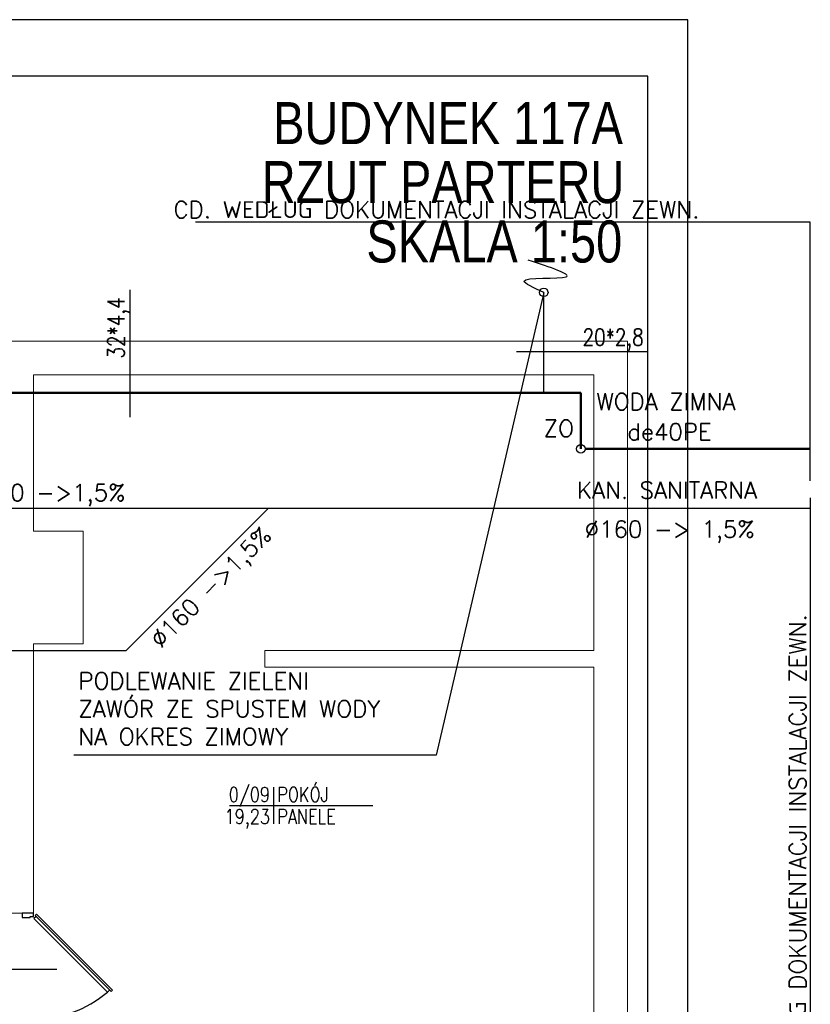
# Model space of a CAD drawing. Header units: millimetres. Extents: x -1623 to 1184, y -188 to 1297.
# Tile 5 of 6: x 0 to 565, y 594 to 1297. Entities that reach past the tile are written whole.
import ezdxf
from ezdxf.enums import TextEntityAlignment as Align

# ---------------------------------------------------------------- set-up
doc = ezdxf.new("R2010")
doc.units = ezdxf.units.MM
doc.linetypes.add('DASHED', pattern=[19.05, 12.7, -6.35])
doc.linetypes.add('DASHED2', pattern=[0.375, 0.25, -0.125])
doc.layers.get('0').update_dxf_attribs({"color": 252})
for name, color, linetype in [('1-OPIS', 252, 'Continuous'), ('1-OPIS-POM', 252, 'Continuous'), ('I-DRZWI', 252, 'Continuous'), ('I-SCIANA', 252, 'Continuous'), ('IS KAN_S_OPIS', 2, 'Continuous'), ('IS KAN_SAN_RURY', 1, 'Continuous'), ('IS opis woda', 7, 'DASHED2'), ('IS WODA opis', 2, 'Continuous'), ('MK_IS W_CWU', 5, 'DASHED'), ('MK_IS W_Z', 5, 'Continuous'), ('TABELKA', 252, 'Continuous')]:
    doc.layers.add(name, color=color, linetype=linetype)
doc.layers.add('IS w', color=5, linetype='Continuous', lineweight=50)
doc.styles.add('ARIAL', font='arial.ttf', dxfattribs={"width": 0.8})
doc.styles.add('ROMANS', font='romans.shx', dxfattribs={"width": 0.75})
doc.styles.add('TECH', font='simplex.shx')

# ---------------------------------------------------------------- blocks, each defined once
blk = doc.blocks.new('D90')
blk.add_line((32.6, 45), (-28.01, 45))
for points in [[(-9.17, 87.25), (-9.17, 90), (0.01, 90), (0.01, 86.33), (-6.42, 86.33), (-6.42, 87.25)], [(-72.56, 61.83), (-11.68, 0.94), (-10.61, 2.01), (-71.49, 62.91)], [(-9.18, 2.76), (-9.18, 0), (0, 0), (0, 3.67), (-6.43, 3.67), (-6.43, 2.76)]]:
    blk.add_lwpolyline(points, close=True)
blk.add_lwpolyline([(-11.26, 2.66), (-9.48, 4.45), (-68.56, 63.55), (-70.35, 61.76)])
blk.add_arc((-4.56, -14.51), 100.94, 92.61856, 129.34871)
blk = doc.blocks.new('OPIS-POM')
for p, q in [((0, 25), (0, -25)), ((-60, 0), (135, 0))]:
    blk.add_line(p, q)
at = {"style": 'ROMANS', "width": 0.8, "flags": 4}
blk.add_attdef('NR', text='', height=20, dxfattribs=at).set_placement((-5, 5), align=Align.RIGHT)
blk.add_attdef('NAZWA', (5, 5), '', height=20, dxfattribs=at)
blk.add_attdef('POW.', text='', height=20, dxfattribs=at).set_placement((-5, -5), align=Align.TOP_RIGHT)
blk.add_attdef('POSADZKA', text='', height=20, dxfattribs=at).set_placement((5, -5), align=Align.TOP_LEFT)

msp = doc.modelspace()

# ---------------------------------------------------------------- linework, layer by layer
at = {"layer": 'I-SCIANA', "lineweight": 0}
for points in [[(-42.51, 1067.5), (433.95, 1067.5), (433.95, 524.54), (366.66, 524.54)], [(9.99, 931.92), (9.99, 1043.47), (409.92, 1043.47), (409.92, 846.79)], [(9.99, 851.43), (45.31, 851.43), (45.31, 931.92), (9.99, 931.92)], [(9.99, 659.39), (9.99, 851.43)], [(409.92, 846.79), (175.09, 846.79), (175.09, 834.79), (409.92, 834.79)], [(409.92, 834.79), (409.92, 548.57), (366.66, 548.57)], [(-13.99, 659.39), (9.99, 659.39)]]:
    msp.add_lwpolyline(points, dxfattribs=at)
at = {"layer": 'IS KAN_S_OPIS'}
for p, q in [((564.54, 1152.34), (125.58, 1152.34)), ((564.54, 967.71), (564.54, 1152.34)), ((564.54, 955.74), (564.54, 491.82)), ((297.39, 772.11), (38.66, 772.11))]:
    msp.add_line(p, q, dxfattribs=at)
at = {"layer": 'IS KAN_SAN_RURY'}
for p, q in [((564.54, 948), (-593.42, 948)), ((177.4, 948), (76.06, 846.66))]:
    msp.add_line(p, q, dxfattribs=at)
at = {"layer": 'IS KAN_SAN_RURY', "linetype": 'Continuous'}
msp.add_line((-19.59, 846.66), (76.06, 846.66), dxfattribs=at)
at = {"layer": 'IS opis woda'}
for p, q in [((78.67, 1104.12), (78.67, 1013.15)), ((448.47, 1059.82), (354.74, 1059.82))]:
    msp.add_line(p, q, dxfattribs=at)
at = {"layer": 'IS w', "ltscale": 2}
for p in [(-593.49, 1030.49), (400.71, 990.71)]:
    msp.add_line(p, (400.71, 1030.49), dxfattribs=at)
at = {"layer": 'IS w'}
msp.add_line((403.76, 990.71), (564.54, 990.71), dxfattribs=at)
at = {"layer": 'IS WODA opis'}
msp.add_line((374.22, 1102.31), (297.39, 772.11), dxfattribs=at)
at = {"layer": 'MK_IS W_CWU', "linetype": 'ByBlock', "ltscale": 2}
msp.add_line((374.22, 1030.49), (374.22, 1102.31), dxfattribs=at)
msp.add_spline([(374.22, 1102.31), (360.22, 1110.31), (390.22, 1113.31), (363.22, 1125.31)], degree=3, dxfattribs=at)
at = {"layer": 'MK_IS W_Z'}
for centre in [(374.22, 1102.31), (400.71, 990.71)]:
    msp.add_circle(centre, 3.05, dxfattribs=at)
at = {"layer": 'TABELKA'}
for points in [[(-1622.95, 1296.88), (-1622.95, -188.12), (477.05, -188.12), (477.05, 1296.88)], [(-1622.95, 1296.88), (-1622.95, -188.12), (477.05, -188.12), (477.05, 1296.88)], [(-1622.95, 1296.88), (-1622.95, -188.12), (477.05, -188.12), (477.05, 1296.88)], [(-1622.95, 1296.88), (-1622.95, -188.12), (477.05, -188.12), (477.05, 1296.88)], [(-1545.15, -159.45), (448.47, -159.45), (448.47, 1256.54), (-1545.15, 1256.54)]]:
    msp.add_lwpolyline(points, close=True, dxfattribs=at)

# ---------------------------------------------------------------- block references
at = {"layer": '1-OPIS-POM', "xscale": 0.5241599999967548, "yscale": 0.5241599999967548, "zscale": 0.5241600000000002}
msp.add_blockref('OPIS-POM', (181.38, 736.07), dxfattribs=at).add_auto_attribs({'NR': '0/09', 'NAZWA': 'POKÓJ', 'POW.': '19,23', 'POSADZKA': 'PANELE'})
at = {"layer": 'I-DRZWI', "xscale": 0.8887382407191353, "yscale": 0.8887382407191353, "zscale": 0.8887382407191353, "rotation": 180}
msp.add_blockref('D90', (1.84, 659.39), dxfattribs=at)

# ---------------------------------------------------------------- texts
at = {"layer": '1-OPIS', "char_height": 30, "width": 466.149, "attachment_point": 5, "style": 'ARIAL'}
for s, insert in [('{\\fArial|b0|i0|c0|p0;BUDYNEK 117A}', (305.9, 1222.89)), ('{\\fArial|b0|i0|c0;RZUT PARTERU}', (302.37, 1180.79)), ('{\\fArial|b0|i0|c0|p0;SKALA 1:50}', (338.93, 1138.41))]:
    msp.add_mtext(s, dxfattribs=dict(at, insert=insert))
at = {"layer": 'IS KAN_S_OPIS', "style": 'TECH'}
for s, p in [('CD. WEDŁUG DOKUMENTACJI INSTALACJI ZEWN.', (109.92, 1155.34)), ('WODA ZIMNA', (411.92, 1018.34)), ('ZO  ', (374.22, 999.23)), ('de40PE', (433.94, 996.73)), ('∅160 ->1,5%', (-37.52, 953.38)), ('KAN. SANITARNA', (398, 955.1)), ('∅160 -> 1,5%', (403.49, 927.28)), ('PODLEWANIE ZIELENI', (42.04, 819.02)), ('ZAWÓR ZE SPUSTEM WODY', (42.04, 799.05)), ('NA OKRES ZIMOWY', (42.04, 779.29))]:
    msp.add_text(s, height=12, dxfattribs=at).set_placement(p)
for s, rotation, p in [('∅160 ->1,5%', 45, (100.68, 847.68)), ('CD. WEDŁUG DOKUMENTACJI INSTALACJI ZEWN.', 90, (561.54, 497.18))]:
    msp.add_text(s, height=12, rotation=rotation, dxfattribs=at).set_placement(p)
at = {"layer": 'IS opis woda', "style": 'TECH', "width": 0.8}
msp.add_text('32*4,4', height=12, rotation=90, dxfattribs=at).set_placement((74.88, 1055.07))
msp.add_text('20*2,8', height=12, dxfattribs=at).set_placement((401.97, 1064.34, -53.36))

doc.saveas('drawing.dxf')
